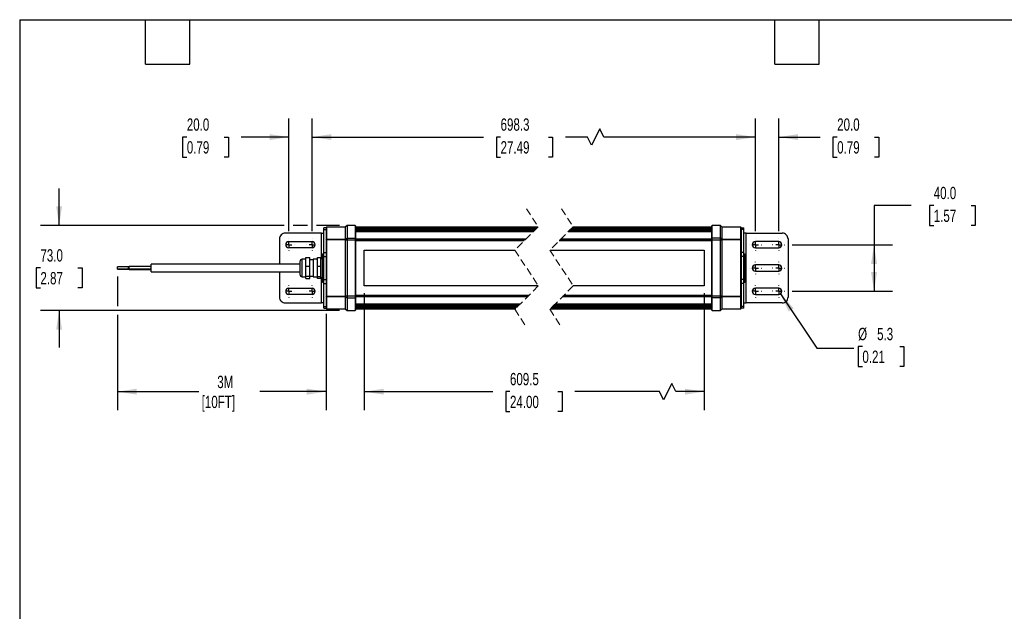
# Model space of a CAD drawing. Header units: millimetres. Extents: x 32 to 1365, y 32 to 1048.
# Tile 2 of 3: x 32 to 876, y 540 to 1048. Entities that reach past the tile are written whole.
import ezdxf

# ---------------------------------------------------------------- set-up
doc = ezdxf.new("R2010")
doc.units = ezdxf.units.MM
doc.header["$LTSCALE"] = 5
for name, pattern in [('SLD-Center', [19.05, 15.24, -1.27, 1.27, -1.27]), ('SLD-Dashed', [1.905, 1.27, -0.635]), ('SLD-Solid', [0])]:
    doc.linetypes.add(name, pattern=pattern)
doc.layers.add('CENTER', color=40, linetype='SLD-Center')
doc.layers.add('DIMENSIONS', color=140, linetype='SLD-Solid', lineweight=25)
doc.layers.add('TEXT', color=140, linetype='SLD-Solid', lineweight=25)
doc.styles.add('SLDTEXTSTYLE0', font='TXT', dxfattribs={"width": 0.7})
doc.dimstyles.new('SLDDIMSTYLE0', dxfattribs={"dimtxt": 10.790039, "dimasz": 16.51, "dimexe": 0, "dimexo": 0.0625, "dimgap": 2.69751, "dimtad": 0, "dimtih": 1, "dimtoh": 1, "dimdec": 1, "dimrnd": 1e-09, "dimzin": 4, "dimdsep": 46, "dimtxsty": 'SLDTEXTSTYLE0', "dimsah": 1, "dimcen": 0.09, "dimadec": 0, "dimazin": 1, "dimtfac": 1, "dimtdec": 1, "dimtofl": 0, "dimtmove": 0, "dimatfit": 3, "dimfxl": 0, "dimfrac": 2, "dimtolj": 1, "dimtzin": 12, "dimarcsym": 0})
doc.dimstyles.new('SLDDIMSTYLE1', dxfattribs={"dimtxt": 10.790039, "dimasz": 16.51, "dimexe": 0, "dimexo": 0.0625, "dimgap": 2.69751, "dimtad": 0, "dimtih": 1, "dimtoh": 1, "dimdec": 1, "dimrnd": 1e-09, "dimzin": 12, "dimdsep": 46, "dimtxsty": 'SLDTEXTSTYLE0', "dimsah": 1, "dimcen": 0.09, "dimadec": 0, "dimazin": 3, "dimtfac": 1, "dimtdec": 1, "dimtofl": 0, "dimtmove": 0, "dimatfit": 3, "dimfxl": 0, "dimfrac": 2, "dimtolj": 1, "dimtzin": 12, "dimarcsym": 0})
doc.dimstyles.new('SLDDIMSTYLE2', dxfattribs={"dimtxt": 10.790039, "dimasz": 16.51, "dimexe": 0, "dimexo": 0.0625, "dimgap": 2.69751, "dimtad": 0, "dimtih": 1, "dimtoh": 1, "dimdec": 1, "dimrnd": 1e-09, "dimzin": 4, "dimdsep": 46, "dimtxsty": 'SLDTEXTSTYLE0', "dimsah": 1, "dimcen": 0.09, "dimadec": 0, "dimazin": 1, "dimtfac": 1, "dimtdec": 1, "dimtmove": 0, "dimatfit": 0, "dimfxl": 0, "dimfrac": 2, "dimtolj": 1, "dimtzin": 12, "dimarcsym": 0})
doc.dimstyles.new('SLDDIMSTYLE5', dxfattribs={"dimtxt": 10.790039, "dimasz": 16.51, "dimexe": 0, "dimexo": 0.0625, "dimgap": 2.69751, "dimtad": 0, "dimtih": 1, "dimtoh": 1, "dimdec": 1, "dimrnd": 1e-09, "dimzin": 12, "dimdsep": 46, "dimtxsty": 'SLDTEXTSTYLE0', "dimsah": 1, "dimcen": 0, "dimadec": 0, "dimazin": 3, "dimtfac": 1, "dimtdec": 1, "dimtofl": 0, "dimtmove": 0, "dimatfit": 3, "dimfxl": 0, "dimfrac": 2, "dimtolj": 1, "dimtzin": 12, "dimarcsym": 0})

# ---------------------------------------------------------------- blocks, each defined once
blk = doc.blocks.new('_D_9')
at = {"layer": 'DIMENSIONS'}
for p, q in [((796.23, 888.17), (764.48, 888.17)), ((764.48, 888.17), (764.48, 854.51)), ((815.68, 888.17), (812.05, 888.17)), ((812.05, 888.17), (812.05, 871.02)), ((847.74, 888.17), (851.36, 888.17)), ((851.36, 888.17), (851.36, 871.02)), ((812.05, 871.02), (815.68, 871.02)), ((851.36, 871.02), (847.74, 871.02)), ((694.27, 854.51), (780.35, 854.51)), ((764.48, 854.51), (764.48, 814.51)), ((694.27, 814.51), (780.35, 814.51))]:
    blk.add_line(p, q, dxfattribs=at)
for points in [[(764.48, 854.51), (761.94, 838), (767.02, 838)], [(764.48, 814.51), (767.02, 831.02), (761.94, 831.02)]]:
    blk.add_solid(points, dxfattribs=at)
at = {"layer": 'DIMENSIONS', "char_height": 10.583, "attachment_point": 1, "style": 'SLDTEXTSTYLE0'}
for s, insert in [('40.0', (815.68, 904.23)), ('1.57', (815.68, 884.66))]:
    blk.add_mtext(s, dxfattribs=dict(at, insert=insert))
blk = doc.blocks.new('_D_10')
at = {"layer": 'DIMENSIONS'}
for p, q in [((684.2, 812.31), (715.49, 765.57)), ((715.49, 765.57), (747.24, 765.57)), ((754.49, 767.09), (750.86, 767.09)), ((750.86, 767.09), (750.86, 749.94)), ((786.55, 767.09), (790.18, 767.09)), ((790.18, 767.09), (790.18, 749.94)), ((750.86, 749.94), (754.49, 749.94)), ((790.18, 749.94), (786.55, 749.94))]:
    blk.add_line(p, q, dxfattribs=at)
blk.add_solid([(684.2, 812.31), (691.28, 797.18), (695.5, 800.01)], dxfattribs=at)
at = {"layer": 'DIMENSIONS', "char_height": 10.583, "attachment_point": 1, "style": 'SLDTEXTSTYLE0'}
for s, insert in [('%%c', (750.83, 783.15)), ('5.3', (767.12, 783.15)), ('0.21', (754.49, 763.59))]:
    blk.add_mtext(s, dxfattribs=dict(at, insert=insert))
blk = doc.blocks.new('_D_11')
at = {"layer": 'DIMENSIONS'}
for p, q in [((282.53, 866.05), (282.53, 962.8)), ((662.73, 866.05), (662.73, 962.8)), ((282.53, 946.93), (429.57, 946.93)), ((444.19, 946.93), (440.57, 946.93)), ((440.57, 946.93), (440.57, 929.78)), ((485.23, 946.93), (488.86, 946.93)), ((488.86, 946.93), (488.86, 929.78)), ((518.65, 946.93), (499.85, 946.93)), ((522.18, 939.87), (518.65, 946.93)), ((529.23, 953.98), (522.18, 939.87)), ((532.76, 946.93), (529.23, 953.98)), ((662.73, 946.93), (532.76, 946.93)), ((440.57, 929.78), (444.19, 929.78)), ((488.86, 929.78), (485.23, 929.78))]:
    blk.add_line(p, q, dxfattribs=at)
for points in [[(282.53, 946.93), (299.04, 944.39), (299.04, 949.47)], [(662.73, 946.93), (646.22, 949.47), (646.22, 944.39)]]:
    blk.add_solid(points, dxfattribs=at)
at = {"layer": 'DIMENSIONS', "char_height": 10.583, "attachment_point": 1, "style": 'SLDTEXTSTYLE0'}
for s, insert in [('698.3', (444.19, 962.99)), ('27.49', (444.19, 943.42))]:
    blk.add_mtext(s, dxfattribs=dict(at, insert=insert))
blk = doc.blocks.new('_D_12')
at = {"layer": 'DIMENSIONS'}
for p, q in [((262.53, 866.05), (262.53, 962.8)), ((282.53, 866.05), (282.53, 962.8)), ((175.08, 946.93), (171.45, 946.93)), ((171.45, 946.93), (171.45, 929.78)), ((207.14, 946.93), (210.76, 946.93)), ((210.76, 946.93), (210.76, 929.78)), ((262.53, 946.93), (221.76, 946.93)), ((282.53, 946.93), (314.28, 946.93)), ((171.45, 929.78), (175.08, 929.78)), ((210.76, 929.78), (207.14, 929.78))]:
    blk.add_line(p, q, dxfattribs=at)
for points in [[(262.53, 946.93), (246.02, 949.47), (246.02, 944.39)], [(282.53, 946.93), (299.04, 944.39), (299.04, 949.47)]]:
    blk.add_solid(points, dxfattribs=at)
at = {"layer": 'DIMENSIONS', "char_height": 10.583, "attachment_point": 1, "style": 'SLDTEXTSTYLE0'}
for s, insert in [('20.0', (175.08, 962.99)), ('0.79', (175.08, 943.42))]:
    blk.add_mtext(s, dxfattribs=dict(at, insert=insert))
blk = doc.blocks.new('_D_13')
at = {"layer": 'DIMENSIONS'}
for p, q in [((662.73, 866.05), (662.73, 962.8)), ((682.73, 866.05), (682.73, 962.8)), ((662.73, 946.93), (630.98, 946.93)), ((682.73, 946.93), (718.25, 946.93)), ((732.87, 946.93), (729.25, 946.93)), ((729.25, 946.93), (729.25, 929.78)), ((764.93, 946.93), (768.56, 946.93)), ((768.56, 946.93), (768.56, 929.78)), ((729.25, 929.78), (732.87, 929.78)), ((768.56, 929.78), (764.93, 929.78))]:
    blk.add_line(p, q, dxfattribs=at)
for points in [[(662.73, 946.93), (646.22, 949.47), (646.22, 944.39)], [(682.73, 946.93), (699.24, 944.39), (699.24, 949.47)]]:
    blk.add_solid(points, dxfattribs=at)
at = {"layer": 'DIMENSIONS', "char_height": 10.583, "attachment_point": 1, "style": 'SLDTEXTSTYLE0'}
for s, insert in [('20.0', (732.87, 962.99)), ('0.79', (732.87, 943.42))]:
    blk.add_mtext(s, dxfattribs=dict(at, insert=insert))
blk = doc.blocks.new('_D_14')
at = {"layer": 'DIMENSIONS'}
for p, q in [((65.55, 871.01), (65.55, 902.76)), ((258.72, 871.01), (49.68, 871.01)), ((278.72, 871.01), (266.34, 871.01)), ((306.18, 871.01), (286.34, 871.01)), ((49.52, 834.59), (45.9, 834.59)), ((45.9, 834.59), (45.9, 817.44)), ((81.58, 834.59), (85.21, 834.59)), ((85.21, 834.59), (85.21, 817.44)), ((45.9, 817.44), (49.52, 817.44)), ((85.21, 817.44), (81.58, 817.44)), ((306.18, 798.01), (49.68, 798.01)), ((65.55, 798.01), (65.55, 766.26))]:
    blk.add_line(p, q, dxfattribs=at)
for points in [[(65.55, 871.01), (68.09, 887.52), (63.01, 887.52)], [(65.55, 798.01), (63.01, 781.5), (68.09, 781.5)]]:
    blk.add_solid(points, dxfattribs=at)
at = {"layer": 'DIMENSIONS', "char_height": 10.583, "attachment_point": 1, "style": 'SLDTEXTSTYLE0'}
for s, insert in [('73.0', (49.52, 850.65)), ('2.87', (49.52, 831.08))]:
    blk.add_mtext(s, dxfattribs=dict(at, insert=insert))
blk = doc.blocks.new('_D_15')
at = {"layer": 'DIMENSIONS'}
for p, q in [((327.33, 812.91), (327.33, 712.48)), ((618.73, 812.91), (618.73, 712.48)), ((591.09, 735.41), (584.04, 721.3)), ((594.62, 728.36), (591.09, 735.41)), ((327.33, 728.36), (437.61, 728.36)), ((452.23, 728.36), (448.61, 728.36)), ((448.61, 728.36), (448.61, 711.21)), ((493.27, 728.36), (496.9, 728.36)), ((496.9, 728.36), (496.9, 711.21)), ((580.51, 728.36), (507.89, 728.36)), ((584.04, 721.3), (580.51, 728.36)), ((618.73, 728.36), (594.62, 728.36)), ((448.61, 711.21), (452.23, 711.21)), ((496.9, 711.21), (493.27, 711.21))]:
    blk.add_line(p, q, dxfattribs=at)
for points in [[(327.33, 728.36), (343.84, 725.82), (343.84, 730.9)], [(618.73, 728.36), (602.22, 730.9), (602.22, 725.82)]]:
    blk.add_solid(points, dxfattribs=at)
at = {"layer": 'DIMENSIONS', "char_height": 10.583, "attachment_point": 1, "style": 'SLDTEXTSTYLE0'}
for s, insert in [('609.5', (452.23, 744.42)), ('24.00', (452.23, 724.85))]:
    blk.add_mtext(s, dxfattribs=dict(at, insert=insert))
blk = doc.blocks.new('_D_16')
at = {"layer": 'DIMENSIONS'}
for p, q in [((115.53, 827.13), (115.53, 801.82)), ((115.53, 794.2), (115.53, 712.48)), ((294.53, 795.18), (294.53, 712.48)), ((115.53, 728.36), (185.43, 728.36)), ((294.53, 728.36), (237.84, 728.36))]:
    blk.add_line(p, q, dxfattribs=at)
for points in [[(115.53, 728.36), (132.04, 725.82), (132.04, 730.9)], [(294.53, 728.36), (278.02, 730.9), (278.02, 725.82)]]:
    blk.add_solid(points, dxfattribs=at)
at = {"layer": 'DIMENSIONS', "char_height": 10.583, "attachment_point": 1, "style": 'SLDTEXTSTYLE0'}
for s, insert in [('3M', (201.2, 742)), ('[10FT]', (187.84, 724.85))]:
    blk.add_mtext(s, dxfattribs=dict(at, insert=insert))
blk = doc.blocks.new('SW_CENTERMARKSYMBOL_6')
at = {"layer": 'CENTER', "color": 0}
for p, q in [((-5.08, 0), (-5.19, 0)), ((0, 0), (-2.54, 0)), ((0, 5.08), (0, 5.19)), ((0, 0), (0, 2.54)), ((0, 0), (0, -2.54)), ((0, 0), (2.54, 0)), ((5.08, 0), (5.19, 0)), ((0, -5.08), (0, -5.19))]:
    blk.add_line(p, q, dxfattribs=at)
blk = doc.blocks.new('SW_CENTERMARKSYMBOL_7')
at = {"layer": 'CENTER', "color": 0}
for p, q in [((-5.08, 0), (-5.19, 0)), ((0, 0), (-2.54, 0)), ((0, 5.08), (0, 5.19)), ((0, 0), (0, 2.54)), ((0, 0), (0, -2.54)), ((0, 0), (2.54, 0)), ((5.08, 0), (5.19, 0)), ((0, -5.08), (0, -5.19))]:
    blk.add_line(p, q, dxfattribs=at)
blk = doc.blocks.new('SW_CENTERMARKSYMBOL_8')
at = {"layer": 'CENTER', "color": 0}
for p, q in [((-5.08, 0), (-5.19, 0)), ((0, 0), (-2.54, 0)), ((0, 5.08), (0, 5.19)), ((0, 0), (0, 2.54)), ((0, 0), (0, -2.54)), ((0, 0), (2.54, 0)), ((5.08, 0), (5.19, 0)), ((0, -5.08), (0, -5.19))]:
    blk.add_line(p, q, dxfattribs=at)
blk = doc.blocks.new('SW_CENTERMARKSYMBOL_9')
at = {"layer": 'CENTER', "color": 0}
for p, q in [((-5.08, 0), (-5.19, 0)), ((0, 0), (-2.54, 0)), ((0, 5.08), (0, 5.19)), ((0, 0), (0, 2.54)), ((0, 0), (0, -2.54)), ((0, 0), (2.54, 0)), ((5.08, 0), (5.19, 0)), ((0, -5.08), (0, -5.19))]:
    blk.add_line(p, q, dxfattribs=at)
blk = doc.blocks.new('SW_CENTERMARKSYMBOL_10')
at = {"layer": 'CENTER', "color": 0}
for p, q in [((-5.08, 0), (-5.19, 0)), ((0, 0), (-2.54, 0)), ((0, 5.08), (0, 5.19)), ((0, 0), (0, 2.54)), ((0, 0), (0, -2.54)), ((0, 0), (2.54, 0)), ((5.08, 0), (5.19, 0)), ((0, -5.08), (0, -5.19))]:
    blk.add_line(p, q, dxfattribs=at)
blk = doc.blocks.new('SW_CENTERMARKSYMBOL_11')
at = {"layer": 'CENTER', "color": 0}
for p, q in [((-5.08, 0), (-5.19, 0)), ((0, 0), (-2.54, 0)), ((0, 5.08), (0, 5.19)), ((0, 0), (0, 2.54)), ((0, 0), (0, -2.54)), ((0, 0), (2.54, 0)), ((5.08, 0), (5.19, 0)), ((0, -5.08), (0, -5.19))]:
    blk.add_line(p, q, dxfattribs=at)
blk = doc.blocks.new('SW_CENTERMARKSYMBOL_12')
at = {"layer": 'CENTER', "color": 0}
for p, q in [((-5.08, 0), (-5.19, 0)), ((0, 0), (-2.54, 0)), ((0, 5.08), (0, 5.19)), ((0, 0), (0, 2.54)), ((0, 0), (0, -2.54)), ((0, 0), (2.54, 0)), ((5.08, 0), (5.19, 0)), ((0, -5.08), (0, -5.19))]:
    blk.add_line(p, q, dxfattribs=at)
blk = doc.blocks.new('SW_CENTERMARKSYMBOL_13')
at = {"layer": 'CENTER', "color": 0}
for p, q in [((-5.08, 0), (-5.19, 0)), ((0, 0), (-2.54, 0)), ((0, 5.08), (0, 5.19)), ((0, 0), (0, 2.54)), ((0, 0), (0, -2.54)), ((0, 0), (2.54, 0)), ((5.08, 0), (5.19, 0)), ((0, -5.08), (0, -5.19))]:
    blk.add_line(p, q, dxfattribs=at)
blk = doc.blocks.new('SW_CENTERMARKSYMBOL_14')
at = {"layer": 'CENTER', "color": 0}
for p, q in [((-5.08, 0), (-5.19, 0)), ((0, 0), (-2.54, 0)), ((0, 5.08), (0, 5.19)), ((0, 0), (0, 2.54)), ((0, 0), (0, -2.54)), ((0, 0), (2.54, 0)), ((5.08, 0), (5.19, 0)), ((0, -5.08), (0, -5.19))]:
    blk.add_line(p, q, dxfattribs=at)
blk = doc.blocks.new('SW_CENTERMARKSYMBOL_15')
at = {"layer": 'CENTER', "color": 0}
for p, q in [((-5.08, 0), (-5.19, 0)), ((0, 0), (-2.54, 0)), ((0, 5.08), (0, 5.19)), ((0, 0), (0, 2.54)), ((0, 0), (0, -2.54)), ((0, 0), (2.54, 0)), ((5.08, 0), (5.19, 0)), ((0, -5.08), (0, -5.19))]:
    blk.add_line(p, q, dxfattribs=at)

msp = doc.modelspace()

# ---------------------------------------------------------------- linework, layer by layer
at = {"color": 7, "linetype": 'SLD-Dashed', "lineweight": 18}
for p, q in [((466.5, 885.39), (476.5, 869.95)), ((496.5, 885.39), (506.5, 869.95)), ((476.5, 869.95), (456.5, 849.95)), ((506.5, 869.95), (486.5, 849.95)), ((456.5, 849.95), (476.5, 819.08)), ((486.5, 849.95), (506.5, 819.08)), ((476.5, 819.08), (456.5, 799.08)), ((506.5, 819.08), (486.5, 799.08)), ((456.5, 799.08), (466.5, 783.64)), ((486.5, 799.08), (496.5, 783.64))]:
    msp.add_line(p, q, dxfattribs=at)
for p, q in [((312.53, 871.01), (311.03, 869.51)), ((319.53, 871.01), (312.53, 871.01)), ((312.53, 871.01), (312.53, 860.21)), ((320.03, 870.51), (319.53, 871.01)), ((319.53, 871.01), (319.53, 860.21)), ((320.03, 859.86), (320.03, 870.51)), ((625.73, 871.01), (625.23, 870.51)), ((625.23, 870.51), (625.23, 859.86)), ((632.73, 871.01), (625.73, 871.01)), ((625.73, 860.21), (625.73, 871.01)), ((634.23, 869.51), (632.73, 871.01)), ((632.73, 860.21), (632.73, 871.01)), ((290.53, 864.51), (259.53, 864.51)), ((290.53, 864.51), (292.53, 864.51)), ((290.53, 842.76), (290.53, 864.51)), ((294.53, 868.96), (292.53, 868.96)), ((292.53, 867.5), (292.53, 868.96)), ((292.53, 867.5), (294.53, 867.5)), ((292.53, 847.91), (292.53, 867.5)), ((295.03, 869.51), (294.53, 869.01)), ((294.53, 869.01), (294.53, 865.38)), ((294.53, 864.08), (294.53, 858.8)), ((311.03, 869.51), (295.03, 869.51)), ((295.03, 869.51), (295.03, 859.16)), ((311.03, 869.51), (311.03, 859.16)), ((476.06, 869.51), (320.03, 869.51)), ((476.05, 869.5), (320.03, 869.5)), ((475.7, 869.15), (320.03, 869.15)), ((475.7, 869.15), (320.03, 869.15)), ((475.33, 868.78), (320.03, 868.78)), ((474.8, 868.25), (320.03, 868.25)), ((474.3, 867.75), (320.03, 867.75)), ((474.28, 867.73), (320.03, 867.73)), ((474.25, 867.7), (320.03, 867.7)), ((473.68, 867.13), (320.03, 867.13)), ((473.18, 866.63), (320.03, 866.63)), ((472.17, 865.62), (320.03, 865.62)), ((472.12, 865.57), (320.03, 865.57)), ((625.23, 865.57), (502.12, 865.57)), ((625.23, 865.62), (502.17, 865.62)), ((625.23, 866.63), (503.18, 866.63)), ((625.23, 867.13), (503.68, 867.13)), ((625.23, 867.7), (504.25, 867.7)), ((625.23, 867.73), (504.28, 867.73)), ((625.23, 867.75), (504.3, 867.75)), ((625.23, 868.25), (504.8, 868.25)), ((625.23, 868.78), (505.33, 868.78)), ((625.23, 869.15), (505.7, 869.15)), ((625.23, 869.15), (505.7, 869.15)), ((625.23, 869.5), (506.05, 869.5)), ((625.23, 869.51), (506.06, 869.51)), ((650.23, 869.51), (634.23, 869.51)), ((634.23, 859.16), (634.23, 869.51)), ((650.73, 869.01), (650.23, 869.51)), ((650.23, 859.16), (650.23, 869.51)), ((650.73, 865.38), (650.73, 869.01)), ((650.73, 868.96), (652.73, 868.96)), ((652.73, 867.5), (650.73, 867.5)), ((650.73, 864.08), (650.73, 865.38)), ((650.73, 858.8), (650.73, 864.08)), ((652.73, 867.5), (652.73, 868.96)), ((652.73, 847.91), (652.73, 867.5)), ((654.73, 864.51), (652.73, 864.51)), ((654.73, 804.51), (654.73, 864.51)), ((654.73, 864.51), (685.73, 864.51)), ((254.53, 859.51), (254.53, 837.71)), ((262.53, 857.16), (282.53, 857.16)), ((294.53, 858.8), (295.03, 859.16)), ((295.03, 858.8), (294.53, 858.8)), ((294.53, 858.8), (294.53, 810.22)), ((295.03, 859.16), (311.03, 859.16)), ((295.03, 859.16), (295.03, 858.8)), ((311.03, 858.8), (295.03, 858.8)), ((295.03, 858.8), (295.03, 810.22)), ((311.03, 859.16), (312.53, 860.21)), ((311.03, 858.8), (311.03, 859.16)), ((311.03, 858.8), (311.03, 810.22)), ((311.03, 858.8), (312.53, 858.8)), ((312.53, 860.21), (319.53, 860.21)), ((312.53, 860.21), (312.53, 858.8)), ((312.53, 858.8), (312.53, 810.22)), ((312.53, 858.8), (319.53, 858.8)), ((319.53, 860.21), (319.53, 858.8)), ((319.53, 860.21), (320.03, 859.86)), ((319.53, 858.8), (319.53, 810.22)), ((319.53, 858.8), (320.03, 858.8)), ((320.03, 858.8), (320.03, 859.86)), ((465.71, 859.16), (320.03, 859.16)), ((320.03, 810.22), (320.03, 858.8)), ((465.35, 858.8), (320.03, 858.8)), ((464.56, 858.01), (320.03, 858.01)), ((464.31, 857.76), (320.03, 857.76)), ((625.23, 857.76), (494.31, 857.76)), ((625.23, 858.01), (494.56, 858.01)), ((625.23, 858.8), (495.35, 858.8)), ((625.23, 859.16), (495.71, 859.16)), ((625.73, 860.21), (625.23, 859.86)), ((625.23, 859.86), (625.23, 858.8)), ((625.23, 858.8), (625.73, 858.8)), ((625.23, 858.8), (625.23, 810.22)), ((625.73, 858.8), (625.73, 860.21)), ((632.73, 860.21), (625.73, 860.21)), ((625.73, 858.8), (632.73, 858.8)), ((625.73, 810.22), (625.73, 858.8)), ((632.73, 858.8), (632.73, 860.21)), ((634.23, 859.16), (632.73, 860.21)), ((632.73, 858.8), (634.23, 858.8)), ((632.73, 810.22), (632.73, 858.8)), ((634.23, 859.16), (634.23, 858.8)), ((634.23, 859.16), (650.23, 859.16)), ((634.23, 810.22), (634.23, 858.8)), ((650.23, 858.8), (634.23, 858.8)), ((650.23, 858.8), (650.23, 859.16)), ((650.23, 859.16), (650.73, 858.8)), ((650.73, 858.8), (650.23, 858.8)), ((650.23, 810.22), (650.23, 858.8)), ((650.73, 810.22), (650.73, 858.8)), ((682.73, 857.16), (662.73, 857.16)), ((690.73, 859.51), (690.73, 809.51)), ((282.53, 851.86), (262.53, 851.86)), ((291.53, 846.51), (291.03, 846.01)), ((291.03, 846.01), (291.03, 823.01)), ((292.53, 846.51), (291.53, 846.51)), ((291.53, 846.51), (291.53, 822.51)), ((292.53, 847.91), (294.53, 847.91)), ((292.53, 844.44), (292.53, 847.91)), ((327.33, 849.76), (456.62, 849.76)), ((327.33, 819.26), (327.33, 849.76)), ((486.62, 849.76), (618.73, 849.76)), ((618.73, 849.76), (618.73, 819.26)), ((652.73, 847.91), (650.73, 847.91)), ((652.73, 844.44), (652.73, 847.91)), ((653.73, 846.51), (652.73, 846.51)), ((654.23, 846.01), (653.73, 846.51)), ((653.73, 822.51), (653.73, 846.51)), ((654.23, 823.01), (654.23, 846.01)), ((662.73, 851.86), (682.73, 851.86)), ((272.03, 837.71), (144.53, 837.71)), ((144.53, 831.31), (144.53, 837.71)), ((272.03, 840.01), (272.03, 829.1)), ((277.03, 842.01), (274.03, 842.01)), ((274.03, 827.01), (274.03, 842.01)), ((277.03, 843.45), (280.53, 843.45)), ((277.03, 836.18), (277.03, 843.45)), ((277.03, 836.18), (280.53, 836.18)), ((277.03, 827.25), (277.03, 836.18)), ((280.53, 836.18), (280.53, 843.45)), ((283.53, 841.51), (280.53, 841.51)), ((280.53, 827.25), (280.53, 836.18)), ((287.03, 842.01), (283.53, 842.01)), ((283.53, 842.01), (283.53, 827.13)), ((287.03, 836.18), (287.03, 843.45)), ((287.03, 843.45), (290.03, 843.45)), ((287.03, 836.18), (290.03, 836.18)), ((287.03, 827.25), (287.03, 836.18)), ((290.03, 836.18), (290.03, 843.45)), ((290.03, 827.25), (290.03, 836.18)), ((292.53, 844.44), (294.53, 844.44)), ((292.53, 824.58), (292.53, 844.44)), ((652.73, 844.44), (650.73, 844.44)), ((652.73, 824.58), (652.73, 844.44)), ((682.73, 837.16), (662.73, 837.16)), ((125.03, 835.56), (115.53, 835.56)), ((115.53, 833.96), (115.53, 835.56)), ((115.53, 833.96), (125.03, 833.96)), ((115.53, 833.48), (115.53, 833.96)), ((115.53, 833.48), (125.03, 833.48)), ((125.53, 835.61), (125.03, 835.61)), ((125.03, 835.47), (125.03, 835.61)), ((125.03, 833.91), (125.03, 835.47)), ((125.03, 833.91), (125.53, 833.91)), ((125.03, 833.43), (125.03, 833.91)), ((125.03, 833.43), (125.53, 833.43)), ((144.53, 835.8), (125.53, 835.8)), ((125.53, 833.71), (125.53, 835.8)), ((125.53, 833.24), (125.53, 833.73)), ((125.53, 833.71), (144.53, 833.71)), ((125.53, 833.24), (144.53, 833.24)), ((144.53, 831.31), (272.03, 831.31)), ((254.53, 831.31), (254.53, 809.51)), ((272.03, 829.1), (272.03, 829.01)), ((662.73, 831.86), (682.73, 831.86)), ((274.03, 827.01), (277.03, 827.01)), ((280.53, 827.25), (277.03, 827.25)), ((277.03, 825.58), (277.03, 827.25)), ((277.03, 825.58), (280.53, 825.58)), ((280.53, 827.51), (283.53, 827.51)), ((280.53, 825.58), (280.53, 827.25)), ((283.53, 827.13), (283.53, 827.01)), ((283.53, 827.01), (287.03, 827.01)), ((287.03, 827.25), (290.03, 827.25)), ((287.03, 825.58), (287.03, 827.25)), ((290.03, 825.58), (287.03, 825.58)), ((290.03, 825.58), (290.03, 827.25)), ((290.53, 804.51), (290.53, 826.26)), ((291.03, 823.01), (291.53, 822.51)), ((291.53, 822.51), (292.53, 822.51)), ((292.53, 824.58), (294.53, 824.58)), ((292.53, 821.12), (292.53, 824.58)), ((292.53, 821.12), (294.53, 821.12)), ((292.53, 801.53), (292.53, 821.12)), ((476.38, 819.26), (327.33, 819.26)), ((618.73, 819.26), (506.38, 819.26)), ((652.73, 824.58), (650.73, 824.58)), ((652.73, 821.12), (650.73, 821.12)), ((652.73, 821.12), (652.73, 824.58)), ((652.73, 822.51), (653.73, 822.51)), ((652.73, 801.53), (652.73, 821.12)), ((653.73, 822.51), (654.23, 823.01)), ((262.53, 817.16), (282.53, 817.16)), ((282.53, 811.86), (262.53, 811.86)), ((320.03, 811.26), (468.69, 811.26)), ((468.44, 811.01), (320.03, 811.01)), ((625.23, 811.01), (498.44, 811.01)), ((498.69, 811.26), (625.23, 811.26)), ((682.73, 817.16), (662.73, 817.16)), ((662.73, 811.86), (682.73, 811.86)), ((259.53, 804.51), (290.53, 804.51)), ((292.53, 804.51), (290.53, 804.51)), ((294.53, 810.22), (295.03, 810.22)), ((295.03, 809.87), (294.53, 810.22)), ((294.53, 810.22), (294.53, 804.95)), ((294.53, 803.65), (294.53, 800.01)), ((295.03, 810.22), (311.03, 810.22)), ((295.03, 810.22), (295.03, 809.87)), ((311.03, 809.87), (295.03, 809.87)), ((295.03, 809.87), (295.03, 799.51)), ((312.53, 810.22), (311.03, 810.22)), ((311.03, 809.87), (311.03, 810.22)), ((311.03, 809.87), (312.53, 808.82)), ((311.03, 809.87), (311.03, 799.51)), ((312.53, 810.22), (312.53, 808.82)), ((319.53, 810.22), (312.53, 810.22)), ((312.53, 808.82), (319.53, 808.82)), ((312.53, 808.82), (312.53, 798.01)), ((319.53, 810.22), (319.53, 808.82)), ((320.03, 810.22), (319.53, 810.22)), ((319.53, 808.82), (320.03, 809.17)), ((319.53, 808.82), (319.53, 798.01)), ((320.03, 809.17), (320.03, 810.22)), ((467.65, 810.22), (320.03, 810.22)), ((467.3, 809.87), (320.03, 809.87)), ((320.03, 798.51), (320.03, 809.17)), ((460.89, 803.46), (320.03, 803.46)), ((320.03, 803.4), (460.83, 803.4)), ((459.82, 802.39), (320.03, 802.39)), ((625.23, 802.39), (489.82, 802.39)), ((490.83, 803.4), (625.23, 803.4)), ((625.23, 803.46), (490.89, 803.46)), ((625.23, 809.87), (497.3, 809.87)), ((625.23, 810.22), (497.65, 810.22)), ((625.23, 810.22), (625.23, 809.17)), ((625.73, 810.22), (625.23, 810.22)), ((625.73, 808.82), (625.23, 809.17)), ((625.23, 809.17), (625.23, 798.51)), ((632.73, 810.22), (625.73, 810.22)), ((625.73, 808.82), (625.73, 810.22)), ((632.73, 808.82), (625.73, 808.82)), ((625.73, 798.01), (625.73, 808.82)), ((634.23, 810.22), (632.73, 810.22)), ((632.73, 808.82), (632.73, 810.22)), ((634.23, 809.87), (632.73, 808.82)), ((632.73, 798.01), (632.73, 808.82)), ((634.23, 810.22), (634.23, 809.87)), ((634.23, 810.22), (650.23, 810.22)), ((634.23, 799.51), (634.23, 809.87)), ((650.23, 809.87), (634.23, 809.87)), ((650.23, 810.22), (650.73, 810.22)), ((650.73, 810.22), (650.23, 809.87)), ((650.23, 809.87), (650.23, 810.22)), ((650.23, 799.51), (650.23, 809.87)), ((650.73, 804.95), (650.73, 810.22)), ((650.73, 803.65), (650.73, 804.95)), ((650.73, 800.01), (650.73, 803.65)), ((652.73, 804.51), (654.73, 804.51)), ((685.73, 804.51), (654.73, 804.51)), ((292.53, 801.53), (294.53, 801.53)), ((292.53, 800.06), (292.53, 801.53)), ((292.53, 800.06), (294.53, 800.06)), ((294.53, 800.01), (295.03, 799.51)), ((295.03, 799.51), (311.03, 799.51)), ((311.03, 799.51), (312.53, 798.01)), ((312.53, 798.01), (319.53, 798.01)), ((319.53, 798.01), (320.03, 798.51)), ((459.33, 801.9), (320.03, 801.9)), ((458.75, 801.33), (320.03, 801.33)), ((320.03, 801.3), (458.73, 801.3)), ((458.7, 801.28), (320.03, 801.28)), ((458.2, 800.78), (320.03, 800.78)), ((457.67, 800.24), (320.03, 800.24)), ((457.3, 799.88), (320.03, 799.88)), ((320.03, 799.87), (457.3, 799.87)), ((456.95, 799.53), (320.03, 799.53)), ((320.03, 799.51), (456.94, 799.51)), ((486.94, 799.51), (625.23, 799.51)), ((625.23, 799.53), (486.95, 799.53)), ((625.23, 799.88), (487.3, 799.88)), ((487.3, 799.87), (625.23, 799.87)), ((625.23, 800.24), (487.67, 800.24)), ((625.23, 800.78), (488.2, 800.78)), ((625.23, 801.28), (488.7, 801.28)), ((488.73, 801.3), (625.23, 801.3)), ((625.23, 801.33), (488.75, 801.33)), ((625.23, 801.9), (489.33, 801.9)), ((625.23, 798.51), (625.73, 798.01)), ((625.73, 798.01), (632.73, 798.01)), ((632.73, 798.01), (634.23, 799.51)), ((634.23, 799.51), (650.23, 799.51)), ((650.23, 799.51), (650.73, 800.01)), ((652.73, 801.53), (650.73, 801.53)), ((652.73, 800.06), (650.73, 800.06)), ((652.73, 800.06), (652.73, 801.53))]:
    msp.add_line(p, q)
for centre, radius, start, end in [((259.53, 859.51), 5, 89.99985, 180.00019), ((685.73, 859.51), 5, 359.99981, 90.00015), ((262.53, 854.51), 2.65, 90.00016, 269.99984), ((282.53, 854.51), 2.65, 270.00016, 89.99984), ((662.73, 854.51), 2.65, 90.00016, 269.99984), ((682.73, 854.51), 2.65, 270.00016, 89.99984), ((274.03, 840.01), 2, 89.99965, 180.00108), ((290.53, 842.26), 0.5, 0.00096, 179.99904), ((662.73, 834.51), 2.65, 90.00016, 269.99984), ((682.73, 834.51), 2.65, 270.00016, 89.99984), ((274.03, 829.01), 2, 179.99892, 270.00035), ((290.53, 826.76), 0.5, 180.00096, 359.99904), ((262.53, 814.51), 2.65, 90.00016, 269.99984), ((282.53, 814.51), 2.65, 270.00016, 89.99984), ((662.73, 814.51), 2.65, 90.00016, 269.99984), ((682.73, 814.51), 2.65, 270.00016, 89.99984), ((259.53, 809.51), 5, 179.99981, 270.00015), ((685.73, 809.51), 5, 269.99985, 0.00019)]:
    msp.add_arc(centre, radius, start, end)
for points, knots in [([(294.53, 865.38), (294.55, 865.19), (294.59, 864.75), (294.55, 864.32), (294.53, 864.08)], [0, 0, 0, 0, 0.45122, 1, 1, 1, 1]), ([(294.53, 804.95), (294.55, 804.71), (294.59, 804.28), (294.55, 803.84), (294.53, 803.65)], [0, 0, 0, 0, 0.541965, 1, 1, 1, 1])]:
    msp.add_open_spline(points, degree=3, knots=knots)
at = {"layer": 'TEXT'}
for p, q in [((31.75, 1047.75), (1365.25, 1047.75)), ((31.75, 1047.75), (31.75, 31.75)), ((139.7, 1009.65), (139.7, 1047.75)), ((177.8, 1009.65), (177.8, 1047.75)), ((679.45, 1009.65), (679.45, 1047.75)), ((717.55, 1009.65), (717.55, 1047.75)), ((139.7, 1009.65), (177.8, 1009.65)), ((679.45, 1009.65), (717.55, 1009.65))]:
    msp.add_line(p, q, dxfattribs=at)

# ---------------------------------------------------------------- block references
at = {"layer": 'CENTER'}
for name, p in [('SW_CENTERMARKSYMBOL_14', (262.53, 854.51)), ('SW_CENTERMARKSYMBOL_15', (282.53, 854.51)), ('SW_CENTERMARKSYMBOL_6', (662.73, 854.51)), ('SW_CENTERMARKSYMBOL_7', (682.73, 854.51)), ('SW_CENTERMARKSYMBOL_9', (662.73, 834.51)), ('SW_CENTERMARKSYMBOL_8', (682.73, 834.51)), ('SW_CENTERMARKSYMBOL_13', (262.53, 814.51)), ('SW_CENTERMARKSYMBOL_12', (282.53, 814.51)), ('SW_CENTERMARKSYMBOL_10', (662.73, 814.51)), ('SW_CENTERMARKSYMBOL_11', (682.73, 814.51))]:
    msp.add_blockref(name, p, dxfattribs=at)

# ---------------------------------------------------------------- dimensions: what is measured, and where the dimension line sits
at = {"layer": 'DIMENSIONS'}
for base, p1, p2, picture, middle in [((262.53, 946.93), (282.53, 859.7), (262.53, 859.7), '_D_12', (191.11, 946.93)), ((662.73, 946.93), (682.73, 859.7), (662.73, 859.7), '_D_13', (748.9, 946.93))]:
    dim = msp.add_linear_dim(base=base, p1=p1, p2=p2, dimstyle='SLDDIMSTYLE2', dxfattribs=at)
    dim.commit()
    dim.dimension.update_dxf_attribs({"geometry": picture, "text_midpoint": middle, "dimtype": 160})
for base, p1, p2, text, picture, middle in [((662.73, 946.93), (282.53, 859.7), (662.73, 859.7), '698.3', '_D_11', (464.71, 946.93)), ((115.53, 728.36), (294.53, 801.53), (115.53, 833.48), '3M\\P[10FT]', '_D_16', (211.63, 728.36)), ((327.33, 728.36), (618.73, 819.26), (327.33, 819.26), '609.5', '_D_15', (472.75, 728.36))]:
    dim = msp.add_linear_dim(base=base, p1=p1, p2=p2, text=text, dimstyle='SLDDIMSTYLE1', dxfattribs=at)
    dim.commit()
    dim.dimension.update_dxf_attribs({"geometry": picture, "text_midpoint": middle, "dimtype": 160})
for base, p1, p2, dimstyle, picture, middle in [((764.48, 814.51), (687.92, 854.51), (687.92, 814.51), 'SLDDIMSTYLE0', '_D_9', (764.48, 888.17)), ((65.55, 798.01), (312.53, 871.01), (312.53, 798.01), 'SLDDIMSTYLE2', '_D_14', (65.55, 834.59))]:
    dim = msp.add_linear_dim(base=base, p1=p1, p2=p2, angle=90, dimstyle=dimstyle, dxfattribs=at)
    dim.commit()
    dim.dimension.update_dxf_attribs({"geometry": picture, "text_midpoint": middle, "dimtype": 160})
dim = msp.add_diameter_dim_2p(p1=(681.25, 816.72), p2=(684.2, 812.31), dimstyle='SLDDIMSTYLE5', dxfattribs=at)
dim.commit()
dim.dimension.update_dxf_attribs({"geometry": '_D_10', "text_midpoint": (770.52, 765.57), "dimtype": 163})

doc.saveas('drawing.dxf')
